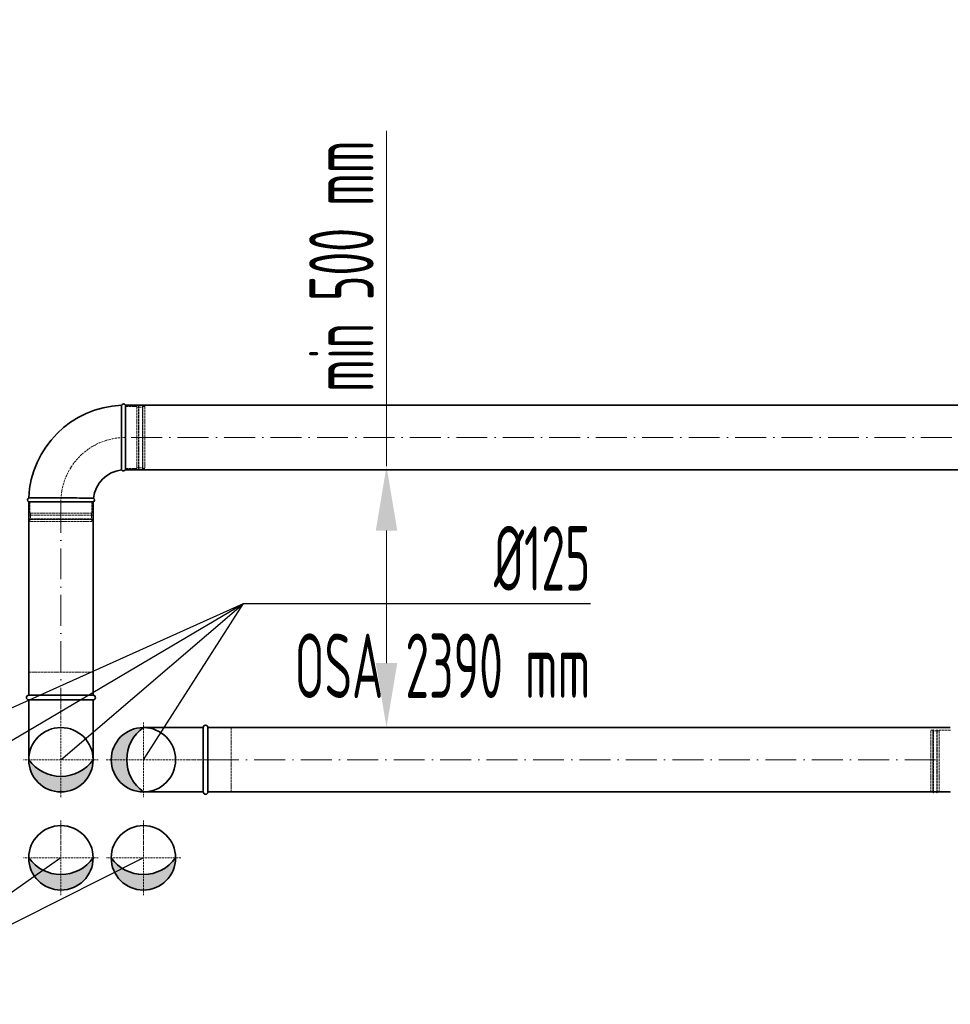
# Model space of a CAD drawing. Header units: millimetres. Extents: x -118717 to 8962, y 22910 to 145283.
# Tile 49 of 193: x -62896 to -61091, y 68755 to 70665. Entities that reach past the tile are written whole.
import ezdxf

# ---------------------------------------------------------------- set-up
doc = ezdxf.new("R2010")
doc.units = ezdxf.units.MM
for name, pattern in [('ACAD_ISO02W100', [15, 12, -3]), ('ACAD_ISO10W100', [18, 12, -3, 0, -3]), ('phl_thick', [0])]:
    doc.linetypes.add(name, pattern=pattern)
for name, color, linetype, lineweight in [('UT_KOTY - DIMENZE', 7, 'Continuous', 5), ('VZT_01 SUP (PŘÍVOD) - OBRYS', 5, 'Continuous', 35), ('VZT_02 SUP (PŘÍVOD) - OSA', 5, 'ACAD_ISO10W100', 5), ('VZT_05 ETA (ODVOD) - OBRYS', 6, 'Continuous', 35), ('VZT_06 ETA (ODVOD) - OSA', 6, 'ACAD_ISO10W100', 5), ('VZT_60_KOTY - DIMENZE', 7, 'Continuous', 5)]:
    doc.layers.add(name, color=color, linetype=linetype, lineweight=lineweight)
doc.layers.add('VZT_03 SUP (PŘÍVOD) - NETISK', color=8, linetype='ACAD_ISO02W100', lineweight=5, plot=False)
doc.layers.add('VZT_07 ETA (ODVOD) - NETISK', color=8, linetype='ACAD_ISO02W100', lineweight=5, plot=False)
doc.styles.add('EVORA_125', font='isocp.shx', dxfattribs={"width": 0.6, "height": 125})
doc.styles.add('ISOCP 2.5', font='isocp.shx', dxfattribs={"width": 0.6, "height": 2.5})

msp = doc.modelspace()

# ---------------------------------------------------------------- hatches: boundary and pattern name
at = {"layer": 'VZT_01 SUP (PŘÍVOD) - OBRYS'}
h = msp.add_hatch(color=256, dxfattribs=at)
h.dxf.hatch_style = 1
h.paths.add_polyline_path([(-62656.2, 69292, 0.242708), (-62688.4, 69229.5), (-62718.7, 69229.5, -0.414214)])
h.paths.add_polyline_path([(-62718.7, 69229.5), (-62688.4, 69229.5, 0.242708), (-62656.2, 69167, -0.414214)])
h = msp.add_hatch(color=256, dxfattribs=at)
h.dxf.hatch_style = 1
h.paths.add_polyline_path([(-62593.7, 69039.2, -0.242708), (-62656.2, 69007), (-62656.2, 68976.7, 0.414214)])
h.paths.add_polyline_path([(-62656.2, 68976.7), (-62656.2, 69007, -0.242708), (-62718.7, 69039.2, 0.414214)])
at = {"layer": 'VZT_05 ETA (ODVOD) - OBRYS'}
h = msp.add_hatch(color=256, dxfattribs=at)
h.dxf.hatch_style = 1
h.paths.add_polyline_path([(-62753.7, 69229.5, -0.242708), (-62816.2, 69197.2), (-62816.2, 69167, 0.414214)])
h.paths.add_polyline_path([(-62816.2, 69167), (-62816.2, 69197.2, -0.242708), (-62878.7, 69229.5, 0.414214)])
h = msp.add_hatch(color=256, dxfattribs=at)
h.dxf.hatch_style = 1
h.paths.add_polyline_path([(-62753.7, 69039.2, -0.242708), (-62816.2, 69007), (-62816.2, 68976.7, 0.414214)])
h.paths.add_polyline_path([(-62816.2, 68976.7), (-62816.2, 69007, -0.242708), (-62878.7, 69039.2, 0.414214)])

# ---------------------------------------------------------------- linework, layer by layer
for centre in [(-62816.2, 69039.2), (-62656.2, 69039.2)]:
    msp.add_circle(centre, 62.5)
at = {"layer": 'UT_KOTY - DIMENZE'}
for p, q in [((-62184.7, 69799), (-62184.7, 70449.2)), ((-62184.7, 69417), (-62184.7, 69674))]:
    msp.add_line(p, q, dxfattribs=at)
for points in [[(-62205.5, 69674), (-62163.9, 69674), (-62184.7, 69799)], [(-62205.5, 69417), (-62163.9, 69417), (-62184.7, 69292)]]:
    msp.add_solid(points, dxfattribs=at)
at = {"layer": 'VZT_01 SUP (PŘÍVOD) - OBRYS'}
for points in [[(-62540.2, 69292), (-62656.2, 69292)], [(-62540.2, 69292), (-62540.2, 69167)], [(-61091.4, 69292), (-62531.2, 69292)], [(-62531.2, 69292), (-62531.2, 69167)], [(-62540.2, 69167), (-62656.2, 69167)], [(-61091.4, 69167), (-62531.2, 69167)]]:
    msp.add_lwpolyline(points, dxfattribs=at)
for centre in [(-62656.2, 69229.5), (-62656.2, 69039.2)]:
    msp.add_circle(centre, 62.5, dxfattribs=at)
for centre, radius, start, end in [((-62535.7, 69292), 4.5, 0, 180), ((-62611.7, 69229.5), 76.7, 125.4307, 234.5693), ((-62535.7, 69167), 4.5, 180, 0), ((-62656.2, 69083.7), 76.7, 215.4307, 324.5693)]:
    msp.add_arc(centre, radius, start, end, dxfattribs=at)
at = {"layer": 'VZT_02 SUP (PŘÍVOD) - OSA', "ltscale": 0.3}
for p, q in [((-62656.2, 69111.7), (-62656.2, 69039.2)), ((-62656.2, 69039.2), (-62728.7, 69039.2)), ((-62583.7, 69039.2), (-62656.2, 69039.2)), ((-62656.2, 68966.7), (-62656.2, 69039.2))]:
    msp.add_line(p, q, dxfattribs=at)
for points in [[(-62656.2, 69302), (-62656.2, 69229.5)], [(-62728.7, 69229.5), (-62656.2, 69229.5)], [(-62656.2, 69229.5), (-62531.2, 69229.5)], [(-62656.2, 69229.5), (-62656.2, 69157)]]:
    msp.add_lwpolyline(points, dxfattribs=at)
at = {"layer": 'VZT_02 SUP (PŘÍVOD) - OSA', "ltscale": 5}
msp.add_lwpolyline([(-62531.2, 69229.5), (-61091.4, 69229.5)], dxfattribs=at)
at = {"layer": 'VZT_03 SUP (PŘÍVOD) - NETISK', "ltscale": 0.4}
for p, q in [((-61129.1, 69166.6), (-61129.1, 69286.6)), ((-61125.1, 69286.6), (-61129.1, 69286.6)), ((-61125.1, 69166.6), (-61125.1, 69286.6)), ((-61124.6, 69285.6), (-61125.1, 69285.6)), ((-61124.6, 69165.6), (-61124.6, 69287.6)), ((-61124.1, 69287.6), (-61124.6, 69287.6)), ((-61124.1, 69165.6), (-61124.1, 69287.6)), ((-61117.1, 69285.6), (-61124.1, 69285.6)), ((-61117.1, 69165.6), (-61117.1, 69287.6)), ((-61116.6, 69287.6), (-61117.1, 69287.6)), ((-61116.6, 69165.6), (-61116.6, 69287.6)), ((-61113.1, 69285.6), (-61116.6, 69285.6)), ((-61113.1, 69166.6), (-61113.1, 69286.6)), ((-61091.1, 69286.6), (-61113.1, 69286.6)), ((-61125.1, 69166.6), (-61129.1, 69166.6)), ((-61124.6, 69167.6), (-61125.1, 69167.6)), ((-61124.1, 69165.6), (-61124.6, 69165.6)), ((-61117.1, 69167.6), (-61124.1, 69167.6)), ((-61116.6, 69165.6), (-61117.1, 69165.6)), ((-61113.1, 69167.6), (-61116.6, 69167.6)), ((-61091.1, 69166.6), (-61113.1, 69166.6))]:
    msp.add_line(p, q, dxfattribs=at)
msp.add_lwpolyline([(-62531.2, 69292), (-62486.2, 69292), (-62486.2, 69167), (-62531.2, 69167)], dxfattribs=at)
at = {"layer": 'VZT_05 ETA (ODVOD) - OBRYS'}
for p, q in [((-62691.2, 69917), (-62691.2, 69792)), ((-62753.7, 69729.5), (-62878.7, 69729.5))]:
    msp.add_line(p, q, dxfattribs=at)
for points in [[(-62691.2, 69917), (-60637.7, 69917)], [(-62691.2, 69792), (-60637.7, 69792)], [(-62878.7, 69354.5), (-62878.7, 69729.5)], [(-62753.7, 69354.5), (-62753.7, 69729.5)], [(-62753.7, 69354.5), (-62878.7, 69354.5)], [(-62753.7, 69345.5), (-62878.7, 69345.5)], [(-62878.7, 69345.5), (-62878.7, 69229.5)], [(-62753.7, 69345.5), (-62753.7, 69229.5)]]:
    msp.add_lwpolyline(points, dxfattribs=at)
for centre in [(-62816.2, 69229.5), (-62816.2, 69039.2)]:
    msp.add_circle(centre, 62.5, dxfattribs=at)
for centre, radius, start, end in [((-62691.2, 69729.5), 187.5, 92.3607, 177.6393), ((-62695, 69915.3), 4.17, 23.4678, 158.8928), ((-62691.2, 69729.5), 62.5, 96.8302, 173.1698), ((-62695, 69793.6), 4.17, 210.2981, 336.5322), ((-62877, 69733.3), 4.17, 111.1072, 246.5322), ((-62755.4, 69733.3), 4.17, 293.4678, 59.7019), ((-62878.7, 69350), 4.5, 90, 270), ((-62753.7, 69350), 4.5, 270, 90), ((-62816.2, 69273.9), 76.7, 215.4307, 324.5693), ((-62816.2, 69083.7), 76.7, 215.4307, 324.5693)]:
    msp.add_arc(centre, radius, start, end, dxfattribs=at)
for points, knots in [([(-62698.6, 69791.5), (-62698.6, 69791.5), (-62698.6, 69791.6), (-62698.6, 69791.9), (-62698.6, 69792.2), (-62698.6, 69793.3), (-62698.6, 69794.1), (-62698.7, 69797.2), (-62698.7, 69800.4), (-62698.7, 69809.3), (-62698.8, 69815.4), (-62698.8, 69829.6), (-62698.8, 69837.4), (-62698.8, 69853.6), (-62698.9, 69861.8), (-62698.9, 69877.7), (-62698.9, 69885.2), (-62698.9, 69898.4), (-62698.9, 69903.9), (-62698.9, 69910.9), (-62698.9, 69913.1), (-62698.9, 69916), (-62698.9, 69916.8), (-62698.9, 69916.8)], [197.067977, 197.067977, 197.067977, 197.067977, 201.792196, 201.792196, 209.190204, 209.190204, 218.040239, 218.040239, 237.760854, 237.760854, 262.206108, 262.206108, 286.831239, 286.831239, 311.323072, 311.323072, 335.946087, 335.946087, 360.704397, 360.704397, 377.088273, 377.088273, 394.105327, 394.105327, 394.105327, 394.105327]), ([(-62753.2, 69736.9), (-62753.2, 69736.9), (-62754.8, 69736.9), (-62760.9, 69737), (-62765.4, 69737), (-62776.8, 69737), (-62783.6, 69737.1), (-62798.6, 69737.1), (-62806.7, 69737.1), (-62823.1, 69737.1), (-62831.2, 69737.2), (-62846.4, 69737.2), (-62853.3, 69737.2), (-62865.1, 69737.2), (-62869.8, 69737.2), (-62876.4, 69737.2), (-62878.3, 69737.2), (-62878.5, 69737.2), (-62878.5, 69737.2), (-62878.5, 69737.2)], [0, 0, 0, 0, 24.235852, 24.235852, 48.531845, 48.531845, 73.024415, 73.024415, 97.570898, 97.570898, 122.078339, 122.078339, 146.53579, 146.53579, 170.957495, 170.957495, 195.359468, 195.359468, 197.168246, 197.168246, 197.168246, 197.168246])]:
    msp.add_open_spline(points, degree=3, knots=knots, dxfattribs=at)
at = {"layer": 'VZT_06 ETA (ODVOD) - OSA', "ltscale": 0.3}
for p, q in [((-62816.2, 69111.7), (-62816.2, 69039.2)), ((-62816.2, 69039.2), (-62888.7, 69039.2)), ((-62743.7, 69039.2), (-62816.2, 69039.2)), ((-62816.2, 68966.7), (-62816.2, 69039.2))]:
    msp.add_line(p, q, dxfattribs=at)
msp.add_lwpolyline([(-62816.2, 69729.5), (-62816.2, 69729.5, -0.414214), (-62691.2, 69854.5), (-62691.2, 69854.5)], format="xyb", dxfattribs=at)
at = {"layer": 'VZT_06 ETA (ODVOD) - OSA', "ltscale": 5}
for points in [[(-60637.7, 69854.5), (-62691.2, 69854.5)], [(-62816.2, 69729.5), (-62816.2, 69354.5)]]:
    msp.add_lwpolyline(points, dxfattribs=at)
at = {"layer": 'VZT_06 ETA (ODVOD) - OSA', "ltscale": 0.3}
for points in [[(-62816.2, 69229.5), (-62816.2, 69354.5)], [(-62816.2, 69229.5), (-62888.7, 69229.5)], [(-62816.2, 69157), (-62816.2, 69229.5)], [(-62743.7, 69229.5), (-62816.2, 69229.5)]]:
    msp.add_lwpolyline(points, dxfattribs=at)
at = {"layer": 'VZT_07 ETA (ODVOD) - NETISK', "ltscale": 0.4}
for p, q in [((-62691.2, 69914.5), (-62669.2, 69914.5)), ((-62669.2, 69914.5), (-62669.2, 69794.5)), ((-62669.2, 69913.5), (-62665.7, 69913.5)), ((-62665.7, 69915.5), (-62665.7, 69793.5)), ((-62665.7, 69915.5), (-62665.2, 69915.5)), ((-62665.2, 69915.5), (-62665.2, 69793.5)), ((-62665.2, 69913.5), (-62658.2, 69913.5)), ((-62658.2, 69915.5), (-62658.2, 69793.5)), ((-62658.2, 69915.5), (-62657.7, 69915.5)), ((-62657.7, 69915.5), (-62657.7, 69793.5)), ((-62657.7, 69913.5), (-62657.2, 69913.5)), ((-62657.2, 69914.5), (-62657.2, 69794.5)), ((-62657.2, 69914.5), (-62653.2, 69914.5)), ((-62653.2, 69914.5), (-62653.2, 69794.5)), ((-62691.2, 69794.5), (-62669.2, 69794.5)), ((-62669.2, 69795.5), (-62665.7, 69795.5)), ((-62665.7, 69793.5), (-62665.2, 69793.5)), ((-62665.2, 69795.5), (-62658.2, 69795.5)), ((-62658.2, 69793.5), (-62657.7, 69793.5)), ((-62657.7, 69795.5), (-62657.2, 69795.5)), ((-62657.2, 69794.5), (-62653.2, 69794.5)), ((-62876.2, 69729.5), (-62876.2, 69707.5)), ((-62756.2, 69729.5), (-62756.2, 69707.5)), ((-62755.2, 69704), (-62877.2, 69704)), ((-62877.2, 69704), (-62877.2, 69703.5)), ((-62755.2, 69703.5), (-62877.2, 69703.5)), ((-62755.2, 69696.5), (-62877.2, 69696.5)), ((-62877.2, 69696.5), (-62877.2, 69696)), ((-62755.2, 69696), (-62877.2, 69696)), ((-62756.2, 69707.5), (-62876.2, 69707.5)), ((-62756.2, 69695.5), (-62876.2, 69695.5)), ((-62876.2, 69695.5), (-62876.2, 69691.5)), ((-62875.2, 69707.5), (-62875.2, 69704)), ((-62875.2, 69703.5), (-62875.2, 69696.5)), ((-62875.2, 69696), (-62875.2, 69695.5)), ((-62757.2, 69707.5), (-62757.2, 69704)), ((-62757.2, 69703.5), (-62757.2, 69696.5)), ((-62757.2, 69696), (-62757.2, 69695.5)), ((-62756.2, 69695.5), (-62756.2, 69691.5)), ((-62755.2, 69704), (-62755.2, 69703.5)), ((-62755.2, 69696.5), (-62755.2, 69696)), ((-62756.2, 69691.5), (-62876.2, 69691.5))]:
    msp.add_line(p, q, dxfattribs=at)
msp.add_lwpolyline([(-62753.7, 69354.5), (-62753.7, 69399.5), (-62878.7, 69399.5), (-62878.7, 69354.5)], dxfattribs=at)
at = {"layer": 'VZT_60_KOTY - DIMENZE', "linetype": 'ByBlock', "lineweight": -2}
msp.add_line((-62462.4, 69532.6), (-62412.4, 69532.6), dxfattribs=at)
for points in [[(-63136.2, 69229.5), (-62462.4, 69532.6)], [(-62976.2, 69229.5), (-62462.4, 69532.6)], [(-62816.2, 69229.5), (-62462.4, 69532.6)], [(-62656.2, 69229.5), (-62462.4, 69532.6)], [(-62462.4, 69532.6), (-62462.4, 69532.6)], [(-62412.4, 69532.6), (-61789.4, 69532.6)], [(-62816.2, 69039.2), (-63220, 68755.2)], [(-62656.2, 69039.2), (-63220, 68755.2)]]:
    msp.add_lwpolyline(points, dxfattribs=at)

# ---------------------------------------------------------------- texts
at = {"layer": 'UT_KOTY - DIMENZE', "insert": (-62272.2, 70186.6), "char_height": 125, "attachment_point": 5, "rotation": 90, "style": 'ISOCP 2.5'}
msp.add_mtext('min 500 mm', dxfattribs=at)
at = {"layer": 'VZT_60_KOTY - DIMENZE', "linetype": 'phl_thick', "insert": (-61789.4, 69682.6), "char_height": 125, "attachment_point": 3, "style": 'EVORA_125'}
msp.add_mtext('%%C125\\POSA 2390 mm', dxfattribs=at)

doc.saveas('drawing.dxf')
